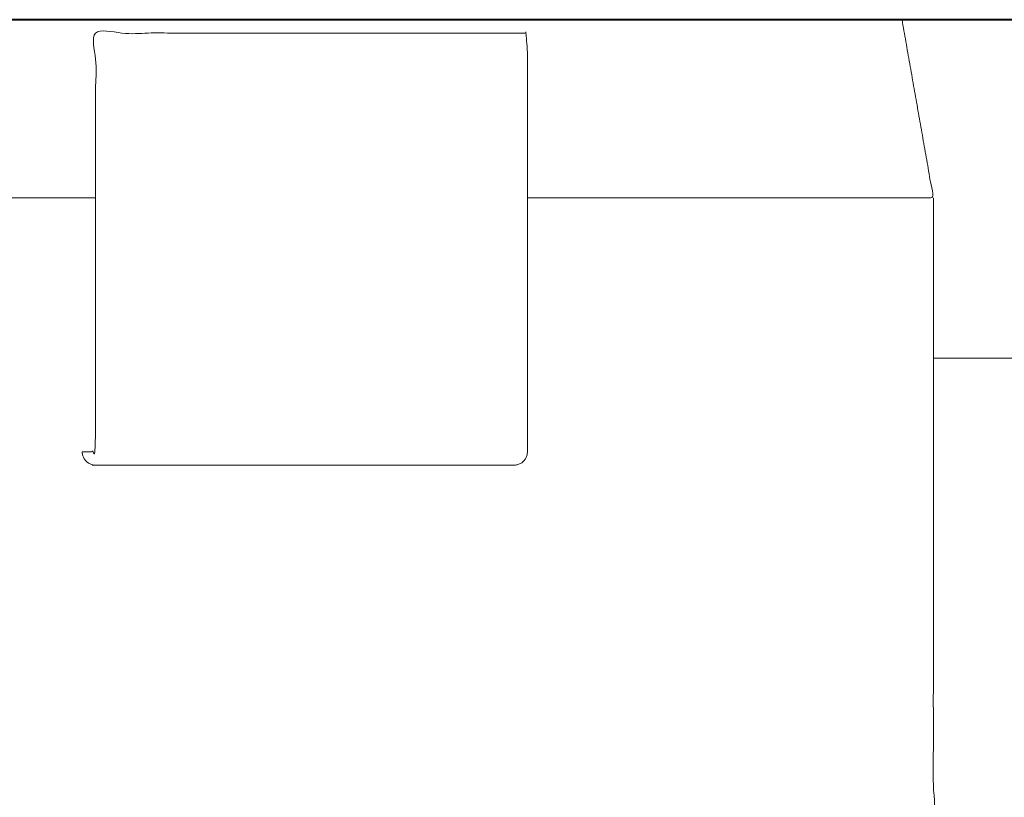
# Model space of a CAD drawing. Header units: millimetres. Extents: x -215 to 342, y -137 to 83.
# Tile 21 of 39: x -76.2 to -75.094, y 28.195 to 29.067. Entities that reach past the tile are written whole.
import ezdxf

# ---------------------------------------------------------------- set-up
doc = ezdxf.new("R2010")
doc.units = ezdxf.units.MM
doc.header["$LTSCALE"] = 10
doc.header["$MEASUREMENT"] = 0
doc.layers.add('细实线', color=7, linetype='Continuous', lineweight=20)
doc.layers.add('轮廓线', color=7, linetype='Continuous', lineweight=40)

msp = doc.modelspace()

# ---------------------------------------------------------------- linework, layer by layer
at = {"layer": '细实线'}
msp.add_lwpolyline([(-75.1737, 28.6874), (-74.8467, 28.6874), (-74.6735, 28.6874)], dxfattribs=at)
for points, weights, degree, knots in [([(-75.2089, 29.0674), (-75.1972, 29.0007), (-75.1854, 28.9341), (-75.1737, 28.8674), (-75.2914, 28.8674), (-75.4441, 28.8674), (-75.6295, 28.8674)], [1, 1, 1, 1, 0.975290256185, 0.958910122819, 0.950859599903], 3, [0, 0, 0, 0, 0.2032706, 0.2032706, 0.2032706, 0.9771151, 0.9771151, 0.9771151, 0.9771151]), ([(-75.6446, 28.5674), (-75.8796, 28.5674), (-76.1146, 28.5674), (-76.1296, 28.5674), (-76.1296, 28.5824), (-76.1296, 28.5824), (-76.1146, 28.5824), (-76.1146, 28.8174), (-76.1146, 29.0524), (-75.8796, 29.0524), (-75.6446, 29.0524), (-75.6296, 29.0524), (-75.6296, 29.0524), (-75.6296, 28.8174), (-75.6296, 28.5824), (-75.6296, 28.5674), (-75.6446, 28.5674)], [1, 1, 1, 0.707106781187, 1, 0.707106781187, 1, 1, 1, 1, 1, 0.707106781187, 1, 1, 1, 0.707106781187, 1], 2, [0.987124, 0.987124, 0.987124, 1.457124, 1.457124, 1.480686, 1.480686, 1.504248, 1.504248, 1.974248, 1.974248, 2.444248, 2.444248, 2.46781, 2.46781, 2.93781, 2.93781, 2.961372, 2.961372, 2.961372]), ([(-75.1737, 28.8674), (-75.1737, 28.7774), (-75.1737, 28.6874), (-75.1737, 28.4274), (-75.1737, 28.1674), (-75.3338, 28.1674), (-75.5736, 28.1674), (-76.1512, 28.1674), (-76.9772, 28.1674), (-77.0205, 28.1674), (-77.3237, 28.1674), (-77.6268, 28.1674), (-77.6701, 28.1674), (-78.4959, 28.1674), (-79.0735, 28.1674), (-79.3134, 28.1674), (-79.4737, 28.1674), (-79.4737, 28.5174), (-79.4737, 28.8674)], [1, 1, 1, 1, 1, 0.966695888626, 0.953567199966, 0.923352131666, 1, 0.755928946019, 1, 0.755928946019, 1, 0.923369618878, 0.953553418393, 0.966678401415, 1, 1, 1], 2, [-0.7, -0.7, -0.7, -0.52, -0.52, 0, 0, 0.695332, 0.695332, 2.295605, 2.295605, 2.795212, 2.795212, 3.294819, 3.294819, 4.894728, 4.894728, 5.590425, 5.590425, 6.290425, 6.290425, 6.290425])]:
    msp.add_rational_spline(points, weights, degree=degree, knots=knots, dxfattribs=at)
msp.add_rational_spline([(-76.1144, 28.8674), (-76.4155, 28.8674), (-76.7532, 28.8674)], [0.947141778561, 0.953609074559, 0.979826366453], degree=2, dxfattribs=at)
at = {"layer": '轮廓线'}
msp.add_rational_spline([(-14.0695, 30.6674), (-14.0695, 29.8674), (-14.0695, 29.0674), (-14.0695, 29.0674), (-15.1231, 29.0674), (-15.9642, 29.0674), (-17.0695, 29.0674), (-18.7819, 29.0674), (-20.4942, 29.0674), (-24.0092, 29.0674), (-27.5243, 29.0674), (-27.9745, 29.0674), (-28.4248, 29.0674), (-30.3039, 29.0674), (-32.183, 29.0674), (-36.2512, 29.0674), (-40.3193, 29.0674), (-43.4021, 29.0674), (-46.485, 29.0674), (-48.9237, 29.0674), (-51.3624, 29.0674), (-52.0824, 29.0674), (-52.8023, 29.0674), (-55.2871, 29.0674), (-57.7718, 29.0674), (-57.7721, 29.0674), (-57.7724, 29.0674), (-59.1371, 29.0674), (-60.5018, 29.0674), (-65.2493, 29.0674), (-69.9968, 29.0674), (-70.0168, 29.0674), (-70.0369, 29.0674), (-70.9131, 29.0674), (-71.7892, 29.0674), (-72.0292, 29.0674), (-72.2692, 29.0674), (-72.7193, 29.0674), (-73.1694, 29.0674), (-73.883, 29.0674), (-74.5967, 29.0674), (-77.0176, 29.0674), (-79.4385, 29.0674), (-79.6789, 29.0674), (-79.9193, 29.0674), (-80.1191, 29.0674), (-80.3188, 29.0674), (-81.5992, 29.0674), (-82.8795, 29.0674), (-83.0795, 29.0674), (-83.2795, 29.0674), (-83.5987, 29.0674), (-83.9179, 29.0674), (-84.1184, 29.0674), (-84.3188, 29.0674), (-84.3911, 29.0674), (-84.4635, 29.0674), (-85.6337, 29.0674), (-86.804, 29.0674), (-86.9036, 29.0674), (-87.0032, 29.0674), (-88.1733, 29.0674), (-89.3434, 29.0674), (-91.0813, 29.0674), (-92.8191, 29.0674), (-95.8688, 29.0674), (-98.9184, 29.0674), (-99.6832, 29.0674), (-100.4479, 29.0674), (-101.2128, 29.0674), (-101.9776, 29.0674), (-103.0236, 29.0674), (-104.0695, 29.0674), (-104.6577, 29.0674), (-105.2024, 29.0674), (-105.6408, 29.0674), (-106.0029, 29.0674), (-107.0695, 29.0674), (-107.0695, 29.0674), (-107.0695, 29.8674), (-107.0695, 30.6674)], [1, 1, 1, 0.839511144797, 0.854900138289, 0.867596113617, 1, 1, 1, 1, 1, 1, 1, 1, 1, 1, 1, 1, 1, 1, 1, 1, 1, 1, 1, 1, 1, 1, 1, 1, 1, 1, 1, 1, 1, 1, 1, 1, 1, 1, 1, 1, 1, 1, 1, 1, 1, 1, 1, 1, 1, 1, 1, 1, 1, 1, 1, 1, 1, 1, 1, 1, 1, 1, 1, 1, 1, 1, 1, 1, 1, 1, 1, 0.924886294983, 0.888299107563, 0.860882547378, 0.855099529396, 0.838507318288, 1, 1, 1], degree=2, knots=[-1.6, -1.6, -1.6, 0, 0, 2.582125, 2.582125, 4.712387, 4.712387, 8.137118, 8.137118, 15.167163, 15.167163, 16.067699, 16.067699, 19.825931, 19.825931, 27.962167, 27.962167, 34.127862, 34.127862, 39.005279, 39.005279, 40.445232, 40.445232, 45.414707, 45.414707, 45.415278, 45.415278, 48.14468, 48.14468, 57.639656, 57.639656, 57.679792, 57.679792, 59.432091, 59.432091, 59.912051, 59.912051, 60.812304, 60.812304, 62.239563, 62.239563, 67.081388, 67.081388, 67.562199, 67.562199, 67.96169, 67.96169, 70.522402, 70.522402, 70.922387, 70.922387, 71.560826, 71.560826, 71.961661, 71.961661, 72.106343, 72.106343, 74.446908, 74.446908, 74.646047, 74.646047, 76.986315, 76.986315, 80.461995, 80.461995, 86.561297, 86.561297, 88.090807, 88.090807, 89.620525, 89.620525, 91.712388, 91.712388, 92.920901, 92.920901, 93.826499, 93.826499, 96.424775, 96.424775, 98.024775, 98.024775, 98.024775], dxfattribs=at)

doc.saveas('drawing.dxf')
